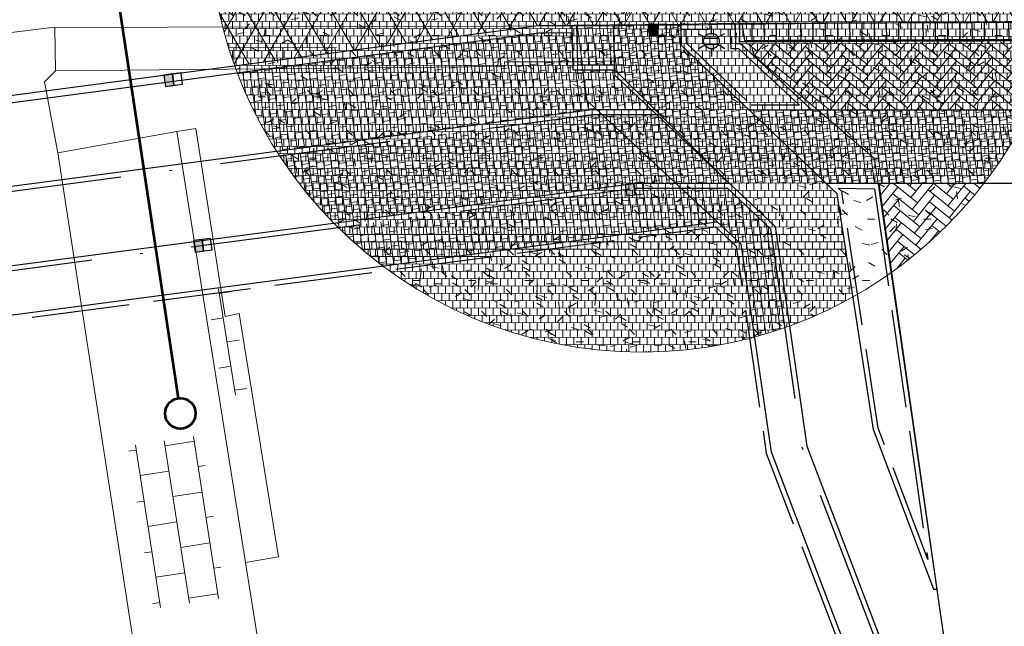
# Model space of a CAD drawing. Header units: metres. Extents: x 231584 to 239351, y 577231 to 577839.
# Tile 29 of 70: x 232123 to 232164, y 577474 to 577498. Entities that reach past the tile are written whole.
import ezdxf

# ---------------------------------------------------------------- set-up
doc = ezdxf.new("R2010")
doc.units = ezdxf.units.M
doc.header["$MEASUREMENT"] = 0
for name, pattern in [('VH-GELEIDEBAND_70_200X150', [11, 7, -2, 0, -2]), ('VH-OPSLUITBAND_100X200_A', [10, 4, -1, 4, -1]), ('VH-RWSBAND_115X225X200', [14, 5, -1, 2, -1, 2, -1, 1, -1])]:
    doc.linetypes.add(name, pattern=pattern)
doc.layers.get('Defpoints').update_dxf_attribs({"color": 6, "lineweight": 0})
for name, color, linetype, lineweight in [('N-WE-GR-GRAS_BERM-A-500', 72, 'Continuous', 13), ('N-WE-IE-MEUBILAIR_WEGMEUBILAIR_LICHTMAST-S', 7, 'Continuous', 30), ('N-WE-RI-HWA_KOLK_RWSKOLK-S', 150, 'Continuous', 30), ('N-WE-VH-KANTOPSLUITING_BUSHALTEBAND-G', 30, 'Continuous', 30), ('N-WE-VH-KANTOPSLUITING_ELEMENT_INRIT_130 150-S', 7, 'Continuous', 30), ('N-WE-VH-KANTOPSLUITING_GELEIDEBAND_70 200X150-G', 30, 'VH-GELEIDEBAND_70_200X150', 30), ('N-WE-VH-KANTOPSLUITING_OPSLUITBAND_100X200-G', 150, 'VH-OPSLUITBAND_100X200_A', 30), ('N-WE-VH-KANTOPSLUITING_TROTTOIRBAND_RWS_115 225X200-G', 6, 'VH-RWSBAND_115X225X200', 30), ('N-WE-VH-KANTVERHARDING-G', 4, 'Continuous', 30), ('N-XX-OB-BEKLEDING_BITUMEN-A-1000', 8, 'Continuous', 13), ('N-XX-VH-VERHARDING_BETONSTRAATSTEEN_DIKFORMAAT_HEIDEPAARS-A', 201, 'Continuous', 13), ('N-XX-VH-VERHARDING_TEGEL_600X300-A', 8, 'Continuous', 13), ('S02', 7, 'Continuous', 0), ('S03', 7, 'Continuous', 0), ('V01', 8, 'Continuous', 0), ('V02', 253, 'Continuous', 0), ('X-XX-AL-VERWIJZING_PROFIEL-S', 150, 'Continuous', 30)]:
    doc.layers.add(name, color=color, linetype=linetype, lineweight=lineweight)
doc.layers.add('N-WE-VH-VERHARDING_TEGEL_300X300-A-200', color=7, linetype='Continuous', lineweight=13, true_color=0xff003c)

# ---------------------------------------------------------------- blocks, each defined once
blk = doc.blocks.new('N-SVH-INRITELEMENT_130 150_180X750X500_RECHTS')
for p, q in [((0, 0), (0, 7.5)), ((5, 7.5), (0, 7.5)), ((3, 7), (0, 7)), ((4.05, 0), (3, 7)), ((5, 0), (5, 7.5)), ((5, 0), (0, 0))]:
    blk.add_line(p, q)
blk = doc.blocks.new('*U30')
for p, q in [((0, 0), (0, 7.5)), ((5, 7.5), (0, 7.5)), ((5, 7), (0, 7)), ((5, 0), (5, 7.5)), ((10, 7.5), (5, 7.5)), ((5, 0), (5, 7.5)), ((10, 7), (5, 7)), ((10, 0), (10, 7.5)), ((15, 7.5), (10, 7.5)), ((10, 0), (10, 7.5)), ((15, 7), (10, 7)), ((15, 0), (15, 7.5)), ((20, 7.5), (15, 7.5)), ((15, 0), (15, 7.5)), ((20, 7), (15, 7)), ((20, 0), (20, 7.5)), ((25, 7.5), (20, 7.5)), ((20, 0), (20, 7.5)), ((25, 7), (20, 7)), ((25, 0), (25, 7.5)), ((30, 7.5), (25, 7.5)), ((25, 0), (25, 7.5)), ((30, 7), (25, 7)), ((30, 0), (30, 7.5)), ((35, 7.5), (30, 7.5)), ((30, 0), (30, 7.5)), ((35, 7), (30, 7)), ((35, 0), (35, 7.5)), ((40, 7.5), (35, 7.5)), ((35, 0), (35, 7.5)), ((40, 7), (35, 7)), ((40, 0), (40, 7.5)), ((45, 7.5), (40, 7.5)), ((40, 0), (40, 7.5)), ((45, 7), (40, 7)), ((45, 0), (45, 7.5)), ((50, 7.5), (45, 7.5)), ((45, 0), (45, 7.5)), ((50, 7), (45, 7)), ((50, 0), (50, 7.5)), ((55, 7.5), (50, 7.5)), ((50, 0), (50, 7.5)), ((55, 7), (50, 7)), ((55, 0), (55, 7.5)), ((60, 7.5), (55, 7.5)), ((55, 0), (55, 7.5)), ((60, 7), (55, 7)), ((60, 0), (60, 7.5)), ((65, 7.5), (60, 7.5)), ((60, 0), (60, 7.5)), ((65, 7), (60, 7)), ((65, 0), (65, 7.5)), ((70, 7.5), (65, 7.5)), ((65, 0), (65, 7.5)), ((70, 7), (65, 7)), ((70, 0), (70, 7.5)), ((75, 7.5), (70, 7.5)), ((70, 0), (70, 7.5)), ((75, 7), (70, 7)), ((75, 0), (75, 7.5)), ((80, 7.5), (75, 7.5)), ((75, 0), (75, 7.5)), ((80, 7), (75, 7)), ((80, 0), (80, 7.5)), ((85, 7.5), (80, 7.5)), ((80, 0), (80, 7.5)), ((85, 7), (80, 7)), ((85, 0), (85, 7.5)), ((90, 7.5), (85, 7.5)), ((85, 0), (85, 7.5)), ((90, 7), (85, 7)), ((90, 0), (90, 7.5)), ((95, 7.5), (90, 7.5)), ((90, 0), (90, 7.5)), ((95, 7), (90, 7)), ((95, 0), (95, 7.5)), ((100, 7.5), (95, 7.5)), ((95, 0), (95, 7.5)), ((100, 7), (95, 7)), ((100, 0), (100, 7.5)), ((105, 7.5), (100, 7.5)), ((100, 0), (100, 7.5)), ((105, 7), (100, 7)), ((105, 0), (105, 7.5)), ((110, 7.5), (105, 7.5)), ((105, 0), (105, 7.5)), ((110, 7), (105, 7)), ((110, 0), (110, 7.5)), ((115, 7.5), (110, 7.5)), ((110, 0), (110, 7.5)), ((115, 7), (110, 7)), ((115, 0), (115, 7.5)), ((120, 7.5), (115, 7.5)), ((115, 0), (115, 7.5)), ((120, 7), (115, 7)), ((120, 0), (120, 7.5)), ((125, 7.5), (120, 7.5)), ((120, 0), (120, 7.5)), ((125, 7), (120, 7)), ((125, 0), (125, 7.5)), ((130, 7.5), (125, 7.5)), ((125, 0), (125, 7.5)), ((130, 7), (125, 7)), ((130, 0), (130, 7.5)), ((135, 7.5), (130, 7.5)), ((130, 0), (130, 7.5)), ((135, 7), (130, 7)), ((135, 0), (135, 7.5)), ((5, 0), (0, 0)), ((10, 0), (5, 0)), ((15, 0), (10, 0)), ((20, 0), (15, 0)), ((25, 0), (20, 0)), ((30, 0), (25, 0)), ((35, 0), (30, 0)), ((40, 0), (35, 0)), ((45, 0), (40, 0)), ((50, 0), (45, 0)), ((55, 0), (50, 0)), ((60, 0), (55, 0)), ((65, 0), (60, 0)), ((70, 0), (65, 0)), ((75, 0), (70, 0)), ((80, 0), (75, 0)), ((85, 0), (80, 0)), ((90, 0), (85, 0)), ((95, 0), (90, 0)), ((100, 0), (95, 0)), ((105, 0), (100, 0)), ((110, 0), (105, 0)), ((115, 0), (110, 0)), ((120, 0), (115, 0)), ((125, 0), (120, 0)), ((130, 0), (125, 0)), ((135, 0), (130, 0))]:
    blk.add_line(p, q)
blk = doc.blocks.new('*U38')
at = {"color": 0, "linetype": 'ByBlock', "lineweight": 53, "ltscale": 10}
blk.add_line((1400.6, 0), (0, 0), dxfattribs=at)
blk.add_circle((-25, 0), 25, dxfattribs=at)
blk = doc.blocks.new('N-SIE-WEG_LICHTMAST-SO')
at = {"linetype": 'Continuous'}
h = blk.add_hatch(color=256, dxfattribs=at)
h.paths.add_polyline_path([(-11.6, -5, 0.658505), (11.6, -5)])
h.paths.add_polyline_path([(11.6, 5, 0.658505), (-11.6, 5)])
for p, q in [((0, 12.7), (0, 25.3)), ((-21.9, 12.7), (-11, 6.3)), ((-11.6, 5), (11.6, 5)), ((11, 6.3), (21.9, 12.7)), ((-21.9, -12.7), (-11, -6.3)), ((-11.6, -5), (11.6, -5)), ((0, -12.7), (0, -25.3)), ((21.9, -12.7), (11, -6.3))]:
    blk.add_line(p, q)
at = {"ltscale": 0.5}
blk.add_circle((0, 0), 12.7, dxfattribs=at)
blk = doc.blocks.new('N-SRI-KOLK_RWS-SO')
at = {"linetype": 'Continuous', "extrusion": (0, 0, -1)}
blk.add_hatch(color=256, dxfattribs=at).paths.add_polyline_path([(-11.25, 0), (-11.25, 15), (0, 15), (0, 0)])
at = {"ltscale": 0.1}
blk.add_line((0, 0), (0, 15), dxfattribs=at)
blk.add_3dface([(-11.25, 0), (11.25, 0), (11.25, 15), (-11.25, 15)])
blk.add_3dface([(0, 0), (11.25, 0), (11.25, 15), (0, 15)], dxfattribs=at)
blk = doc.blocks.new('OV4')
at = {"color": 0}
for p, q in [((12.5, 15), (12.5, 12)), ((33.5, 15), (33.5, 12)), ((54.5, 15), (54.5, 12)), ((0, 12), (67, 12)), ((2, 12), (2, 0)), ((23, 12), (23, 0)), ((44, 12), (44, 0)), ((65, 12), (65, 0)), ((0, 0), (67, 0)), ((12.5, 0), (12.5, -11.98)), ((33.5, 0), (33.5, -11.98)), ((54.5, 0), (54.5, -11.98)), ((0, -11.98), (67, -11.98)), ((2, -11.98), (2, -14.98)), ((23, -11.98), (23, -14.98)), ((44, -11.98), (44, -14.98)), ((65, -11.98), (65, -14.98))]:
    blk.add_line(p, q, dxfattribs=at)
blk = doc.blocks.new('OV6')
at = {"color": 0}
for p, q in [((1.96, 5), (1.96, 0)), ((21.96, 5), (21.96, 0)), ((41.96, 5), (41.96, 0)), ((-0.04, 0), (43.96, 0)), ((11.96, 0), (11.96, -5)), ((31.96, 0), (31.96, -5))]:
    blk.add_line(p, q, dxfattribs=at)

msp = doc.modelspace()

# ---------------------------------------------------------------- hatches: boundary and pattern name
at = {"layer": 'N-WE-GR-GRAS_BERM-A-500', "linetype": 'Continuous'}
h = msp.add_hatch(dxfattribs=at)
h.set_pattern_fill('AGR-GRAS_01', color=256, scale=0.1, pattern_type=2)
h.set_pattern_definition([(0, (-19.4817, -2.3644), (2.5, 2.5), [0.3, -2]), (45, (-18.4817, -1.8644), (-0.282842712, 4.666904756), [0.3, -2]), (30, (-19.2817, -2.0644), (0.568653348, 3.215063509), [0.3, -2]), (15, (-18.6817, -1.1644), (0.964067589, 1.8112354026), [0.3, -2]), (135, (-19.0817, 2.6356), (-0.0707106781, -1.6263455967), [0.3, -2]), (150, (-16.4817, -1.3644), (0.5392304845, -1.4660254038), [0.3, -2]), (165, (-18.8817, -2.2644), (0.358630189, -1.752536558), [0.3, -2]), (85, (-18.4817, -1.3644), (-2.181693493, 2.600041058), [0.3, -2]), (100, (-19.4817, -2.3644), (-2.780294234, 1.946782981), [0.3, -2])])
edge = h.paths.add_edge_path(flags=17)
edge.add_arc((232148.687, 577502.385), 17.669, 0, 360)
h.paths.add_polyline_path([(232152.323, 577497.911), (232152.344, 577497.098), (232152.665, 577497.101), (232155.144, 577494.797), (232153.172, 577494.798), (232150.511, 577497.335), (232150.5, 577497.883)])
h.paths.add_polyline_path([(232152.523, 577497.914), (232152.519, 577497.914)])
h = msp.add_hatch(dxfattribs=at)
h.set_pattern_fill('AGR-GRAS_01', color=256, scale=0.1, pattern_type=2)
h.set_pattern_definition([(0, (-0.0008, -0.0001), (2.5, 2.5), [0.3, -2]), (45, (0.9992, 0.5), (-0.282842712, 4.666904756), [0.3, -2]), (30, (0.1992, 0.3), (0.568653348, 3.215063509), [0.3, -2]), (15, (0.7992, 1.1999), (0.964067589, 1.8112354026), [0.3, -2]), (135, (0.3992, 4.9999), (-0.0707106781, -1.6263455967), [0.3, -2]), (150, (2.9992, 0.9999), (0.5392304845, -1.4660254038), [0.3, -2]), (165, (0.5992, 0.0999), (0.358630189, -1.752536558), [0.3, -2]), (85, (0.9992, 1), (-2.181693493, 2.600041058), [0.3, -2]), (100, (-0.0008, -0.0001), (-2.780294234, 1.946782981), [0.3, -2])])
h.paths.add_polyline_path([(232152.573, 577489.024), (232153.116, 577485.28, -0.223228), (232138.347, 577488.058), (232151.714, 577489.822)])
at = {"layer": 'N-WE-VH-VERHARDING_TEGEL_300X300-A-200', "linetype": 'Continuous'}
h = msp.add_hatch(dxfattribs=at)
h.set_pattern_fill('AVH-TEGEL_300X300_HALFST90-SO', color=256, scale=0.01, pattern_type=2)
h.set_pattern_definition([(269.96683, (231902.46632, 577481.55736), (0.14982629, -0.30008679), [0.3, -0.3]), (179.96683, (231902.46632, 577481.55736), (-0.00017368, -0.29999995), [])])
h.paths.add_polyline_path([(232162.677, 577491.592, 9.90383), (232157.331, 577486.975), (232156.683, 577491.172), (232156.239, 577491.596)], flags=17)
h = msp.add_hatch(dxfattribs=at)
h.set_pattern_fill('AVH-TEGEL_300X300_HALFST90-SO', color=256, scale=0.01, pattern_type=2)
h.set_pattern_definition([(7.51717, (231923.73622, 577482.62336), (0.27779822, 0.18795783), [0.3, -0.3]), (277.51717, (231923.73622, 577482.62336), (0.2974217, 0.03924698), [])])
h.paths.add_polyline_path([(232151.356, 577496.253), (232153.083, 577494.598), (232149.245, 577494.6), (232147.594, 577496.245), (232147.548, 577498.077), (232149.071, 577498.093), (232149.075, 577497.718), (232149.637, 577497.723), (232149.634, 577498.098), (232150.295, 577498.105), (232150.313, 577497.248)])
h = msp.add_hatch(dxfattribs=at)
h.set_pattern_fill('AVH-TEGEL_300X300_HALFST90-SO', color=256, scale=0.01, pattern_type=2)
h.set_pattern_definition([(7.517168, (5e-09, -0.0002), (0.277798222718, 0.187957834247), [0.3, -0.3]), (277.517168, (5e-09, -0.0002), (0.29742171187, 0.03924697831), [])])
h.paths.add_polyline_path([(232164.544, 577494.591), (232149.254, 577494.6), (232152.182, 577491.698), (232152.288, 577491.598), (232162.677, 577491.592, 0.025747), (232163.712, 577493.087, 0.020493), (232164.423, 577494.349, 0.00384)])
h = msp.add_hatch(dxfattribs=at)
h.set_pattern_fill('AVH-TEGEL_300X300_HALFST90-SO', color=256, scale=0.01, pattern_type=2)
h.set_pattern_definition([(7.517168, (-0.0008, -0.0002), (0.277798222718, 0.187957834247), [0.3, -0.3]), (277.517168, (-0.0008, -0.0002), (0.29742171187, 0.03924697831), [])])
h.paths.add_polyline_path([(232133.899, 577492.716, 0.049836), (232136.104, 577489.981), (232148.093, 577491.563), (232148.093, 577491.564), (232148.65, 577491.637), (232148.655, 577491.6), (232152.288, 577491.598), (232149.315, 577494.4), (232146.67, 577494.401)])
at = {"layer": 'N-XX-OB-BEKLEDING_BITUMEN-A-1000', "linetype": 'Continuous'}
h = msp.add_hatch(dxfattribs=at)
h.set_pattern_fill('AVH-ASFALT', color=256, scale=0.1, pattern_type=2)
h.set_pattern_definition([(60, (-0.0007, -0.0004), (-0.8660254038, 0.5), []), (120, (-0.0007, -0.0004), (-0.8660254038, -0.5), [])])
h.paths.add_polyline_path([(232166.339, 577503.169, -0.172336), (232166.024, 577503.975, -0.143275), (232166.207, 577504.678, 0.07147), (232164.853, 577509.517), (232159.646, 577509.134), (232149.2, 577507.767), (232145.184, 577507.241), (232141.528, 577506.763), (232131.282, 577505.422, 0.043215), (232131.019, 577502.385, 0.00402), (232131.021, 577502.101), (232142.674, 577503.615), (232143.672, 577503.767), (232145.517, 577503.903), (232145.77, 577501.369), (232144.006, 577501.239), (232143.008, 577501.086), (232131.246, 577499.559, 0.046148), (232132.061, 577496.407), (232144.475, 577498.046), (232150.295, 577498.105), (232152.517, 577498.139), (232165.852, 577498.193, 0.05996), (232166.356, 577502.385, 0.011105)])
h.paths.add_polyline_path([(232150.802, 577504.255, -0.33572), (232151.925, 577503.117, -0.33572), (232151.136, 577501.727), (232149.894, 577501.642), (232149.607, 577504.173)], flags=16)
at = {"layer": 'N-XX-VH-VERHARDING_BETONSTRAATSTEEN_DIKFORMAAT_HEIDEPAARS-A', "linetype": 'Continuous'}
h = msp.add_hatch(dxfattribs=at)
h.set_pattern_fill('AVH-BSS_DIKFORMAAT_KEPER', color=256, scale=0.1, pattern_type=2)
h.set_pattern_definition([(51, (0, -0.0009), (-0.0509998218, 0.48523089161), [1.38, -0.69]), (321, (-0.80435, 0.65045), (-0.0509998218, 0.48523089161), [1.38, -0.69])])
h.paths.add_polyline_path([(232164.544, 577494.591, 0.04272), (232165.638, 577497.399), (232152.743, 577497.303), (232155.93, 577494.596)])
h.paths.add_polyline_path([(232162.677, 577491.592), (232158.381, 577491.595), (232158.902, 577487.968, 0.039963), (232161.065, 577489.777, 0.03439)])
at = {"layer": 'N-XX-VH-VERHARDING_TEGEL_600X300-A', "linetype": 'Continuous'}
h = msp.add_hatch(dxfattribs=at)
h.set_pattern_fill('AVH-TEGEL_600X300_HALFST-SO', color=256, scale=0.1, pattern_type=2)
h.set_pattern_definition([(97.52, (-0.0001, -0.0008), (-0.29741977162, -0.03926167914), []), (187.52, (-0.0001, -0.0008), (0.0785233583, -0.59483954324), [0.3, -0.3]), (187.52, (-0.03936, 0.2966), (0.0785233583, -0.59483954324), [-0.3, 0.3])])
h.paths.add_polyline_path([(232132.167, 577496.119, 0.025055), (232132.877, 577494.498), (232145.895, 577496.216), (232145.856, 577497.76), (232144.496, 577497.746)])
h = msp.add_hatch(dxfattribs=at)
h.set_pattern_fill('AVH-TEGEL_600X300_HALFST-SO', color=256, scale=0.1, pattern_type=2)
h.set_pattern_definition([(97.52, (-0.0002, -0.0009), (-0.29741977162, -0.03926167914), []), (187.52, (-0.0002, -0.0009), (0.0785233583, -0.59483954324), [0.3, -0.3]), (187.52, (-0.03946, 0.2965), (0.0785233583, -0.59483954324), [-0.3, 0.3])])
h.paths.add_polyline_path([(232147.548, 577498.077), (232146.048, 577498.062), (232146.089, 577496.442), (232147.589, 577496.445)], flags=17)
h = msp.add_hatch(dxfattribs=at)
h.set_pattern_fill('AVH-TEGEL_600X300_HALFST-SO', color=256, scale=0.1, pattern_type=2)
h.set_pattern_definition([(97.52, (-0.0007, -0.0002), (-0.29741977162, -0.03926167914), []), (187.52, (-0.0007, -0.0002), (0.0785233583, -0.59483954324), [0.3, -0.3]), (187.52, (-0.03996, 0.2972), (0.0785233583, -0.59483954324), [-0.3, 0.3])])
h.paths.add_polyline_path([(232132.877, 577494.498, 0.011734), (232133.264, 577493.765, 0.014215), (232133.779, 577492.902), (232146.657, 577494.601), (232149.102, 577494.6), (232147.6, 577496.016), (232147.594, 577496.245), (232147.594, 577496.245), (232146.094, 577496.242)])
h = msp.add_hatch(dxfattribs=at)
h.set_pattern_fill('AVH-TEGEL_600X300_HALFST-SO', color=256, scale=0.1, pattern_type=2)
h.set_pattern_definition([(97.52, (-0.0005, -0.0006), (-0.29741977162, -0.03926167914), []), (187.52, (-0.0005, -0.0006), (0.0785233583, -0.59483954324), [0.3, -0.3]), (187.52, (-0.03976, 0.2968), (0.0785233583, -0.59483954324), [-0.3, 0.3])])
h.paths.add_polyline_path([(232153.31, 577485.332, 0.018243), (232154.541, 577485.714), (232153.953, 577489.814), (232152.209, 577491.398), (232150.309, 577491.399), (232148.681, 577491.4), (232148.699, 577491.265), (232148.141, 577491.192), (232148.119, 577491.365), (232136.283, 577489.803, 0.028785), (232137.81, 577488.462, 0.005417), (232138.114, 577488.229), (232151.782, 577490.033), (232152.761, 577489.124)])

# ---------------------------------------------------------------- linework, layer by layer
at = {"layer": 'Defpoints'}
msp.add_circle((232148.687, 577502.385), 17.669, dxfattribs=at)
at = {"layer": 'N-WE-VH-KANTOPSLUITING_BUSHALTEBAND-G', "flags": 128}
msp.add_lwpolyline([(232122.143, 577494.796), (232144.496, 577497.746), (232145.856, 577497.76)], dxfattribs=at)
at = {"layer": 'N-WE-VH-KANTOPSLUITING_GELEIDEBAND_70 200X150-G'}
for q in [(232148.375, 577491.4), (232153.963, 577489.745)]:
    msp.add_line((232152.209, 577491.398), q, dxfattribs=at)
at = {"layer": 'N-WE-VH-KANTOPSLUITING_GELEIDEBAND_70 200X150-G', "flags": 128}
for points in [[(232149.446, 577494.4), (232146.67, 577494.401), (232033.859, 577479.515)], [(231856.035, 577451.273), (231857.242, 577452.982), (232148.676, 577491.439)], [(232153.963, 577489.745), (232155.243, 577480.82), (232159.331, 577470.13), (232159.13, 577470.041), (232161.226, 577455.576)]]:
    msp.add_lwpolyline(points, dxfattribs=at)
at = {"layer": 'N-WE-VH-KANTOPSLUITING_OPSLUITBAND_100X200-G'}
for p, q in [((232146.089, 577496.442), (232146.048, 577498.062)), ((232152.665, 577497.101), (232155.144, 577494.797)), ((232146.094, 577496.442), (232147.589, 577496.445)), ((232155.144, 577494.797), (232153.172, 577494.798)), ((232156.727, 577491.407), (232158.21, 577491.377)), ((232158.21, 577491.377), (232160.385, 577476.244)), ((231856.1, 577450.814), (232151.714, 577489.822))]:
    msp.add_line(p, q, dxfattribs=at)
at = {"layer": 'N-WE-VH-KANTOPSLUITING_OPSLUITBAND_100X200-G', "flags": 128}
for points in [[(232150.5, 577497.883), (232150.511, 577497.335), (232153.172, 577494.798)], [(232152.665, 577497.101), (232152.344, 577497.098), (232152.328, 577497.714), (232152.323, 577497.911)], [(232160.385, 577476.244), (232158.361, 577481.608), (232156.87, 577491.27), (232156.727, 577491.407)], [(232160.226, 577453.406), (232157.873, 577469.898), (232153.797, 577480.574), (232152.573, 577489.024), (232151.714, 577489.822)]]:
    msp.add_lwpolyline(points, dxfattribs=at)
at = {"layer": 'N-WE-VH-KANTOPSLUITING_TROTTOIRBAND_RWS_115 225X200-G'}
for p, q in [((232150.298, 577497.88), (232150.3, 577497.88)), ((232152.519, 577497.914), (232152.523, 577497.914))]:
    msp.add_line(p, q, dxfattribs=at)
at = {"layer": 'N-WE-VH-KANTOPSLUITING_TROTTOIRBAND_RWS_115 225X200-G', "flags": 128}
msp.add_lwpolyline([(232150.298, 577497.88), (232152.519, 577497.914), (232152.523, 577497.914)], dxfattribs=at)
at = {"layer": 'N-WE-VH-KANTVERHARDING-G'}
for p, q in [((231777.472, 577449.617), (232144.475, 577498.046)), ((232145.894, 577496.242), (232145.848, 577498.06)), ((232152.743, 577497.302), (232155.653, 577494.596)), ((232145.894, 577496.242), (232147.594, 577496.245)), ((232152.182, 577491.698), (232147.594, 577496.245)), ((232151.356, 577496.253), (232153.091, 577494.598)), ((231857.129, 577453.168), (232148.375, 577491.6)), ((232152.288, 577491.598), (232148.375, 577491.6)), ((232152.182, 577491.698), (232154.151, 577489.843)), ((232156.683, 577491.172), (232156.239, 577491.596)), ((232158.381, 577491.595), (232160.762, 577475.026)), ((231856.072, 577451.012), (232151.781, 577490.033))]:
    msp.add_line(p, q, dxfattribs=at)
at = {"layer": 'N-WE-VH-KANTVERHARDING-G', "flags": 128}
for points in [[(232144.475, 577498.046), (232150.295, 577498.105), (232152.517, 577498.139), (232167.19, 577498.198), (232169.06, 577498.276), (232171.911, 577498.296), (232195.923, 577498.498), (232199.784, 577498.376)], [(232147.594, 577496.245), (232147.594, 577496.245), (232147.548, 577498.077)], [(232150.295, 577498.105), (232150.313, 577497.248), (232151.356, 577496.253)], [(232152.743, 577497.302), (232152.539, 577497.3), (232152.528, 577497.72), (232152.517, 577498.139)], [(232149.245, 577494.6), (232146.657, 577494.601), (232033.859, 577479.717)], [(232167.391, 577494.589), (232164.999, 577494.591), (232155.894, 577494.596), (232153.091, 577494.598)], [(232165.631, 577491.59), (232164.998, 577491.591), (232156.239, 577491.596)], [(232160.762, 577475.026), (232160.634, 577475.017), (232158.167, 577481.557), (232156.683, 577491.172)], [(232160.424, 577453.434), (232158.068, 577469.948), (232153.992, 577480.625), (232152.761, 577489.123), (232151.781, 577490.033)], [(232154.151, 577489.842), (232155.438, 577480.871), (232159.585, 577470.025), (232159.35, 577469.92), (232161.424, 577455.605)], [(232160.762, 577475.026), (232162.561, 577462.42), (232164.068, 577452.008)]]:
    msp.add_lwpolyline(points, dxfattribs=at)
at = {"layer": 'V01', "flags": 128}
for points in [[(232152.526, 577498.093), (232167.188, 577498.256)], [(232117.624, 577497.105), (232124.475, 577497.951), (232124.709, 577497.968)], [(232124.709, 577497.968), (232143.119, 577498.027), (232147.549, 577498.04)], [(232147.549, 577498.04), (232147.877, 577498.041), (232148.365, 577498.047), (232150.296, 577498.068)], [(232150.296, 577498.068), (232152.526, 577498.093)]]:
    msp.add_lwpolyline(points, dxfattribs=at)
at = {"layer": 'V02', "flags": 128}
for points in [[(232124.709, 577497.968), (232124.74, 577496.196)], [(232147.585, 577496.602), (232147.549, 577498.04)], [(232160.762, 577475.026), (232160.634, 577475.017), (232158.167, 577481.557), (232156.683, 577491.172), (232150.313, 577497.248), (232150.296, 577498.068)], [(232152.526, 577498.093), (232152.537, 577497.317), (232152.73, 577497.281), (232158.207, 577492.615), (232160.762, 577475.026)], [(232143.098, 577496.369), (232143.091, 577496.57), (232146.25, 577496.568)], [(232146.25, 577496.568), (232147.585, 577496.602)], [(232146.25, 577496.568), (232146.406, 577495.022), (232152.761, 577489.123), (232153.992, 577480.625), (232158.068, 577469.948), (232159.973, 577456.594)], [(232159.585, 577470.025), (232155.438, 577480.871), (232154.151, 577489.842), (232147.6, 577496.015), (232147.585, 577496.602)], [(232124.833, 577492.847), (232124.293, 577495.746), (232124.74, 577496.196)], [(232124.74, 577496.196), (232143.098, 577496.369)], [(232129.699, 577493.72), (232124.833, 577492.847)], [(232130.472, 577493.843), (232129.699, 577493.72)], [(232132.5, 577476.118), (232129.699, 577493.72)], [(232132.5, 577476.118), (232133.851, 577476.356), (232132.238, 577486.286), (232131.675, 577486.163), (232130.472, 577493.843)], [(232124.833, 577492.847), (232129.405, 577463.229)], [(232129.405, 577463.229), (232134.404, 577464.154), (232132.5, 577476.118)], [(232160.762, 577475.026), (232162.592, 577462.422)]]:
    msp.add_lwpolyline(points, dxfattribs=at)

# ---------------------------------------------------------------- block references
at = {"xscale": 0.1, "yscale": 0.1, "zscale": 0.1, "rotation": 180.2303845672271}
msp.add_blockref('*U30', (232166.69, 577498.196), dxfattribs=at)
at = {"layer": 'N-WE-IE-MEUBILAIR_WEGMEUBILAIR_LICHTMAST-S', "xscale": 0.025, "yscale": 0.025, "zscale": 0.025}
msp.add_blockref('N-SIE-WEG_LICHTMAST-SO', (232151.543, 577497.412), dxfattribs=at)
at = {"layer": 'N-WE-RI-HWA_KOLK_RWSKOLK-S'}
for p, xscale, yscale, zscale, rotation in [((232149.352, 577498.095), 0.0313, 0.0313, 0.0313, 180.5839921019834), ((232129.518, 577496.072), 0.03129999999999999, 0.03129999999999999, 0.03129999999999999, 187.4866252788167), ((232148.371, 577491.6), 0.03129999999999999, 0.03129999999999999, 0.03129999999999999, 187.4866252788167), ((232130.726, 577489.31), 0.03129999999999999, 0.03129999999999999, 0.03129999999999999, 187.4866252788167)]:
    msp.add_blockref('N-SRI-KOLK_RWS-SO', p, dxfattribs=dict(at, xscale=xscale, yscale=yscale, zscale=zscale, rotation=rotation))
at = {"layer": 'N-WE-VH-KANTOPSLUITING_ELEMENT_INRIT_130 150-S', "xscale": 0.1, "yscale": 0.1, "zscale": 0.1, "rotation": 180.2303845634}
msp.add_blockref('N-SVH-INRITELEMENT_130 150_180X750X500_RECHTS', (232153.19, 577498.142), dxfattribs=at)
at = {"layer": 'S02', "xscale": 0.1, "yscale": 0.1, "zscale": 0.1}
for name, p, rotation in [('OV6', (232131.401, 577487.296), 279.0416473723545), ('OV4', (232129.184, 577481.089), 278.7752332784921)]:
    msp.add_blockref(name, p, dxfattribs=dict(at, rotation=rotation))
at = {"layer": 'S03', "xscale": 0.1, "yscale": 0.1, "zscale": 0.1, "rotation": 180.1836197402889}
msp.add_blockref('OV6', (232136.217, 577497.147), dxfattribs=at)
at = {"layer": 'X-XX-AL-VERWIJZING_PROFIEL-S', "xscale": 0.02499999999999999, "yscale": 0.02499999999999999, "zscale": 0.02499999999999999, "rotation": 98.55418067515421}
msp.add_blockref('*U38', (232129.746, 577482.827), dxfattribs=at)

doc.saveas('drawing.dxf')
